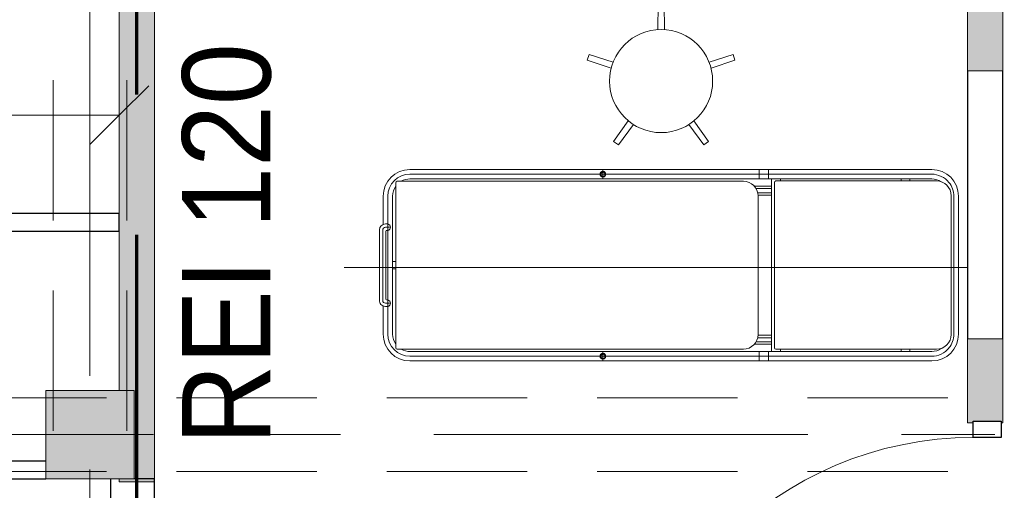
# Model space of a CAD drawing. Header units: centimetres. Extents: x -1631 to 1829, y -257 to 3158.
# Tile 85 of 129: x -36 to 298, y 1829 to 1989. Entities that reach past the tile are written whole.
import ezdxf

# ---------------------------------------------------------------- set-up
doc = ezdxf.new("R2010")
doc.units = ezdxf.units.CM
for name, pattern in [('Długa kreska', [142.875, 95.25, -47.625]), ('Oś', [222.25, 127, -31.75, 31.75, -31.75]), ('Ukryte', [71.438, 47.625, -23.813])]:
    doc.linetypes.add(name, pattern=pattern)
for name, color, linetype, lineweight in [('A-ANNO-DIMS', 211, 'Continuous', 13), ('A-ANNO-DIMS-100', 211, 'Continuous', 13), ('A-DETL', 90, 'Continuous', 9), ('A-DETL-GENF', 92, 'Continuous', 9), ('A-DETL-HDLN', 90, 'Ukryte', 9), ('A-DETL-MEDM', 33, 'Continuous', 13), ('A-DOOR', 31, 'Continuous', 13), ('A-WALL', 113, 'Continuous', 13), ('G-ANNO-TEXT', 231, 'Continuous', 13), ('Q-SPCQ', 91, 'Continuous', 9), ('S-COLS', 52, 'Continuous', 13), ('S-GRID', 1, 'Continuous', 13)]:
    doc.layers.add(name, color=color, linetype=linetype, lineweight=lineweight)
doc.layers.add('A-WALL-PATT', color=111, linetype='Continuous', lineweight=13, plot=False)
doc.styles.add('Arial Narrow_5', font='ARIALN.TTF', dxfattribs={"height": 20})
doc.styles.add('Arial_9', font='arial.ttf', dxfattribs={"width": 0.9, "height": 30})
doc.dimstyles.new('Diagonal_1_100__0__wewnętrzne', dxfattribs={"dimscale": 30.48, "dimtxt": 20.468619, "dimasz": 0.656168, "dimexe": 0.164042, "dimexo": 0.0625, "dimgap": 0.032808, "dimtad": 1, "dimdec": 0, "dimdsep": 46, "dimtxsty": 'Arial Narrow_5', "dimblk1": 'OBLIQUE', "dimblk2": 'OBLIQUE', "dimsah": 1, "dimcen": 0.09, "dimazin": 0, "dimtfac": 1, "dimtdec": 4, "dimtix": 1, "dimtmove": 0, "dimatfit": 3, "dimfxl": 0.164042, "dimfxlon": 1, "dimtvp": 1, "dimtolj": 1, "dimtzin": 0, "dimarcsym": 2})

# ---------------------------------------------------------------- blocks, each defined once
blk = doc.blocks.new('M_Concrete-Square-Column - 300 x 300mm-1795930-6_piętro IV __13_80 m_ - stan projektowany')
at = {"layer": 'S-COLS', "lineweight": 9}
blk.add_hatch(color=254, dxfattribs=at).paths.add_polyline_path([(15, -15), (15, 15), (-15, 15), (-15, -15)], flags=0)
for p, q in [((15, 15), (-15, 15)), ((-15, 15), (-15, -15)), ((15, -15), (15, 15)), ((-15, -15), (15, -15))]:
    blk.add_line(p, q, dxfattribs=at)
blk = doc.blocks.new('DRZWI 1S - automatyczna etykieta - Drzwi 120-2407013-6_piętro IV __13_80 m_ - stan projektowany')
at = {"layer": 'A-DETL-GENF'}
for p, q in [((-65.5, 7), (-60, 7)), ((-65.5, -2.5), (-65.5, 7)), ((-60, 7), (-60, -2.5)), ((60, 7), (65.5, 7)), ((60, -2.5), (60, 7)), ((65.5, 7), (65.5, -2.5)), ((-60, -2.5), (-65.5, -2.5)), ((65.5, -2.5), (60, -2.5))]:
    blk.add_line(p, q, dxfattribs=at)
at = {"layer": 'A-DETL-MEDM', "lineweight": 25}
for p, q in [((-65.5, -2.5), (-65.5, 7)), ((-65.5, 7), (-60, 7)), ((-60, 7), (-60, -2.5)), ((60, 7), (60, -2.5)), ((65.5, 7), (60, 7)), ((65.5, -2.5), (65.5, 7)), ((-60, -2.5), (-65.5, -2.5)), ((60, -2.5), (65.5, -2.5))]:
    blk.add_line(p, q, dxfattribs=at)
at = {"layer": 'A-DOOR'}
blk.add_line((60, -2.5), (60, -122.5), dxfattribs=at)
blk.add_arc((60, -2.5), 120, 180, 270, dxfattribs=at)
blk = doc.blocks.new('stół zabiegowy SZ-02 198x65 - stół zabiegowy SZ-02 198x65-826970-6_piętro IV __13_80 m_ - stan projektowany')
at = {"layer": 'Q-SPCQ'}
for p, q in [((74.99, 33.26), (-102.21, 33.26)), ((74.99, 31.66), (-102.21, 31.66)), ((-36.68, 33.06), (-36.68, 30.26)), ((16.4, 33.26), (16.4, 30.06)), ((19.59, 33.26), (19.59, 30.06)), ((-107, -27.24), (-107, 28.76)), ((11.01, 29.26), (-106.5, 29.26)), ((-102.21, 30.06), (74.99, 30.06)), ((20.59, 27.56), (14.77, 27.56)), ((20.59, 26.76), (15.34, 26.76)), ((20.59, -28.54), (20.59, 30.06)), ((21.58, 28.85), (21.58, -27.24)), ((76.59, 29.35), (22.08, 29.35)), ((23.59, 30.06), (23.59, 29.35)), ((64.59, 30.06), (64.59, 29.35)), ((67.59, 29.35), (67.59, 30.06)), ((-111.31, 24.16), (-111.31, 14.62)), ((-109.71, 24.16), (-109.71, 0.76)), ((-108.11, 24.16), (-108.11, -22.64)), ((15.89, 25.36), (20.59, 25.36)), ((16, 24.56), (20.59, 24.56)), ((16.01, -22.74), (16.01, 24.26)), ((81.59, -22.74), (81.59, 24.35)), ((82.49, 24.16), (82.49, -22.64)), ((84.09, 24.16), (84.09, -22.64)), ((-110.56, 14.76), (-109.71, 14.76)), ((-110.46, 13.66), (-109.11, 13.66)), ((-112.56, -11.24), (-112.56, 12.76)), ((-111.46, 12.66), (-111.46, -11.14)), ((-110.36, -10.84), (-110.36, 12.36)), ((-110.16, 12.56), (-109.71, 12.56)), ((-124.56, 0), (87.09, 0)), ((-109.71, 0.76), (-109.71, -22.64)), ((-108.11, 2.01), (-107, 2.01)), ((-108.11, -0.49), (-107, -0.49)), ((-111.31, -22.64), (-111.31, -13.09)), ((-110.56, -13.24), (-109.71, -13.24)), ((-110.46, -12.14), (-109.11, -12.14)), ((-110.16, -11.04), (-109.71, -11.04)), ((16, -23.04), (20.59, -23.04)), ((20.59, -26.04), (14.77, -26.04)), ((20.59, -25.24), (15.34, -25.24)), ((15.89, -23.84), (20.59, -23.84)), ((-106.5, -27.74), (11.01, -27.74)), ((-102.21, -28.54), (74.99, -28.54)), ((-36.68, -31.54), (-36.68, -28.74)), ((16.4, -31.74), (16.4, -28.54)), ((19.59, -31.74), (19.59, -28.54)), ((22.08, -27.74), (76.59, -27.74)), ((23.59, -28.54), (23.59, -27.82)), ((64.59, -28.54), (64.59, -27.82)), ((67.59, -27.82), (67.59, -28.54)), ((74.99, -30.14), (-102.21, -30.14)), ((74.99, -31.74), (-102.21, -31.74))]:
    blk.add_line(p, q, dxfattribs=at)
for centre, radius in [((-36.68, 31.66), 0.999), ((-36.68, 31.66), 0.727), ((-36.68, -30.14), 0.999), ((-36.68, -30.14), 0.727)]:
    blk.add_circle(centre, radius, dxfattribs=at)
for centre, radius, start, end in [((-102.21, 24.16), 9.1, 90, 180), ((-102.21, 24.16), 7.5, 90, 180), ((74.99, 24.16), 9.1, 0, 90), ((74.99, 24.16), 7.5, 38.9891, 90), ((-102.21, 24.16), 5.9, 144.3302, 180), ((-106.5, 28.76), 0.5, 90, 180), ((-102.21, 24.16), 5.9, 90, 120.1847), ((11.01, 24.26), 5, 360, 90), ((22.08, 28.85), 0.5, 90, 180), ((74.99, 24.16), 5.9, 55.7775, 90), ((76.59, 24.35), 5, 360, 90), ((74.99, 24.16), 7.5, 0, 38.7517), ((-110.56, 12.76), 2, 90, 180), ((-110.46, 12.66), 1, 90, 180), ((-109.95, 13.66), 1.13, 282.5834, 77.4166), ((-110.16, 12.36), 0.2, 90, 180), ((-110.56, -11.24), 2, 174.2608, 270), ((-110.46, -11.14), 1, 180, 270), ((-109.95, -12.14), 1.13, 282.5834, 77.4166), ((-102.21, -22.64), 9.1, 180, 270), ((-102.21, -22.64), 7.5, 180, 270), ((-102.21, -22.64), 5.9, 180, 215.6698), ((11.01, -22.74), 5, 270, 0), ((74.99, -22.64), 9.1, 270, 0), ((76.59, -22.74), 5, 270, 360), ((74.99, -22.64), 7.5, 321.2483, 0), ((-106.5, -27.24), 0.5, 180, 270), ((-102.21, -22.64), 5.9, 239.8153, 270), ((22.08, -27.24), 0.5, 180, 270), ((74.99, -22.64), 7.5, 270, 321.0109), ((74.99, -22.64), 5.9, 270, 304.2225)]:
    blk.add_arc(centre, radius, start, end, dxfattribs=at)
blk = doc.blocks.new('stołek obrotowy WG-03 śr_32cm - stołek obrotowy WG-03 śr_32cm-850736-6_piętro IV __13_80 m_ - stan projektowany')
at = {"layer": 'Q-SPCQ'}
for p, q in [((-1, 26.05), (-1.11, 17.46)), ((1, 26.05), (-1, 26.05)), ((1.11, 17.46), (1, 26.05)), ((-24.46, 9), (-25.08, 7.1)), ((-25.08, 7.1), (-16.95, 4.34)), ((-16.27, 6.45), (-24.46, 9)), ((24.46, 9), (16.27, 6.45)), ((16.95, 4.34), (25.08, 7.1)), ((25.08, 7.1), (24.46, 9)), ((-11.16, -13.48), (-16.12, -20.48)), ((-14.5, -21.66), (-9.37, -14.78)), ((9.37, -14.78), (14.5, -21.66)), ((16.12, -20.48), (11.16, -13.48)), ((-16.12, -20.48), (-14.5, -21.66)), ((14.5, -21.66), (16.12, -20.48))]:
    blk.add_line(p, q, dxfattribs=at)
blk.add_circle((0, 0), 17.5, dxfattribs=at)
blk = doc.blocks.new('DIMBLOCK202-6_piętro IV __13_80 m_ - stan projektowany')
at = {"layer": 'A-ANNO-DIMS-100', "transparency": 16777216}
for p, q in [((-137.62, 1956.75), (-127.62, 1966.75)), ((-2.62, 1956.75), (7.38, 1966.75)), ((-137.62, 1951.75), (-137.62, 1961.75)), ((-2.62, 1951.75), (-2.62, 1961.75)), ((-137.62, 1956.75), (-147.62, 1946.75)), ((-2.62, 1956.75), (-137.62, 1956.75)), ((-137.62, 1956.75), (-137.62, 1951.75)), ((-2.62, 1956.75), (-12.62, 1946.75)), ((-2.62, 1956.75), (-2.62, 1951.75))]:
    blk.add_line(p, q, dxfattribs=at)
at = {"layer": 'A-ANNO-DIMS-100', "color": 0, "transparency": 16777216, "insert": (-89.13, 1983.6), "char_height": 20, "width": 45.6158, "attachment_point": 1, "line_spacing_factor": 0.974696, "style": 'Arial Narrow_5'}
blk.add_mtext('135', dxfattribs=at)
blk = doc.blocks.new('_Oblique')
at = {"color": 0, "linetype": 'ByBlock', "lineweight": -2}
blk.add_line((-0.5, -0.5), (0.5, 0.5), dxfattribs=at)

msp = doc.modelspace()

# ---------------------------------------------------------------- hatches: boundary and pattern name
at = {"layer": 'A-WALL-PATT'}
h = msp.add_hatch(color=9, dxfattribs=at)
h.paths.add_polyline_path([(297.38, 1852.33), (297.38, 1880.83), (285.38, 1880.83), (285.38, 1852.33), (287.38, 1852.33), (287.38, 1852.83), (296.88, 1852.83), (296.88, 1852.33)], flags=0)
h.paths.add_polyline_path([(297.38, 1971.83), (297.38, 2310.83), (285.38, 2310.83), (285.38, 1971.83)], flags=0)
h.paths.add_polyline_path([(285.38, 2411.83), (297.38, 2411.83), (297.38, 2683.83), (285.38, 2683.83), (285.38, 2452.33)], flags=0)
h.paths.add_polyline_path([(285.38, 2814.83), (297.38, 2814.83), (297.38, 2824.33), (285.38, 2824.33), (285.38, 2818.87)], flags=0)
for points in [[(9.38, 1871.33), (9.38, 2452.33), (-2.62, 2452.33), (-2.62, 2343.33), (2.38, 2343.33), (2.38, 2313.33), (-2.62, 2313.33), (-2.62, 1871.33), (8.49, 1871.33)], [(-2.62, 1832.33), (9.38, 1832.33), (9.38, 1871.33), (-2.62, 1871.33), (-2.62, 1863.33), (2.38, 1863.33), (2.38, 1833.33), (-2.62, 1833.33)]]:
    msp.add_hatch(color=9, dxfattribs=at).paths.add_polyline_path(points, flags=0)

# ---------------------------------------------------------------- linework, layer by layer
at = {"layer": 'A-DETL', "linetype": 'Długa kreska', "lineweight": 70}
msp.add_line((3.38, 1678), (3.38, 2853.33), dxfattribs=at)
at = {"layer": 'A-DETL-HDLN'}
for p, q in [((-25.12, 420.83), (-25.12, 2793.33)), ((-0.12, 420.83), (-0.12, 2793.33)), ((-1197.62, 1860.83), (1172.38, 1860.83)), ((-1197.62, 1835.83), (1172.38, 1835.83))]:
    msp.add_line(p, q, dxfattribs=at)
at = {"layer": 'A-WALL', "lineweight": 9}
for p, q in [((297.38, 1971.83), (297.38, 2310.83)), ((-2.62, 2283.33), (-2.62, 1863.33)), ((285.38, 2237.33), (285.38, 1971.83)), ((9.38, 1833.33), (9.38, 2001.33)), ((285.38, 1880.83), (285.38, 1852.33)), ((297.38, 1852.33), (297.38, 1880.83)), ((285.38, 1852.33), (287.38, 1852.33)), ((296.88, 1852.33), (297.38, 1852.33)), ((-2.62, 1833.33), (-2.62, 1832.33)), ((-2.62, 1832.33), (9.38, 1832.33))]:
    msp.add_line(p, q, dxfattribs=at)
at = {"layer": 'A-WALL'}
for p, q in [((285.38, 1971.83), (297.38, 1971.83)), ((297.38, 1880.83), (285.38, 1880.83))]:
    msp.add_line(p, q, dxfattribs=at)
at = {"layer": 'A-WALL', "color": 7, "lineweight": 25}
for p, q in [((285.38, 1971.83), (285.38, 1880.83)), ((297.38, 1880.83), (297.38, 1971.83)), ((-2.62, 1923.33), (-57.62, 1923.33)), ((-2.62, 1917.33), (-2.62, 1923.33)), ((-51.62, 1917.33), (-2.62, 1917.33)), ((-27.62, 1839.33), (-51.62, 1839.33)), ((-57.62, 1833.33), (-27.62, 1833.33)), ((-5.62, 1833.33), (-5.62, 1797.83)), ((9.38, 1833.33), (2.38, 1833.33)), ((9.38, 1797.83), (9.38, 1833.33))]:
    msp.add_line(p, q, dxfattribs=at)
at = {"layer": 'S-GRID', "linetype": 'Oś'}
for p, q in [((-12.62, 2884.27), (-12.62, 27.13)), ((1342.46, 1848.33), (-1368.76, 1848.33))]:
    msp.add_line(p, q, dxfattribs=at)

# ---------------------------------------------------------------- block references
at = {"layer": 'A-DOOR', "rotation": 270.0000000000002}
msp.add_blockref('DRZWI 1S - automatyczna etykieta - Drzwi 120-2407013-6_piętro IV __13_80 m_ - stan projektowany', (289.88, 1787.33), dxfattribs=at)
at = {"layer": 'Q-SPCQ'}
for name, p in [('stołek obrotowy WG-03 śr_32cm - stołek obrotowy WG-03 śr_32cm-850736-6_piętro IV __13_80 m_ - stan projektowany', (181.38, 1968.33)), ('stół zabiegowy SZ-02 198x65 - stół zabiegowy SZ-02 198x65-826970-6_piętro IV __13_80 m_ - stan projektowany', (198.29, 1905.06))]:
    msp.add_blockref(name, p, dxfattribs=at)
at = {"layer": 'S-COLS', "lineweight": 9}
msp.add_blockref('M_Concrete-Square-Column - 300 x 300mm-1795930-6_piętro IV __13_80 m_ - stan projektowany', (-12.62, 1848.33), dxfattribs=at)

# ---------------------------------------------------------------- texts
at = {"layer": 'G-ANNO-TEXT', "color": 1, "insert": (18.72, 1844.89), "char_height": 30, "width": 140.7132, "attachment_point": 1, "rotation": 90, "line_spacing_factor": 0.936439, "style": 'Arial_9'}
msp.add_mtext('\\pxt3.81,7.62,11.43,15.24,19.05,22.86,26.67,30.48,34.29,38.1,41.91,45.72,49.53,53.34,57.15,60.96,64.77,68.58,72.39,76.2,80.01,83.82,87.63,91.44,95.25,99.06,102.87,106.68,110.49,114.3,118.11,121.92;{REI 120}', dxfattribs=at)

# ---------------------------------------------------------------- dimensions: what is measured, and where the dimension line sits
at = {"layer": 'A-ANNO-DIMS'}
dim = msp.add_linear_dim(base=(-137.62, 1956.75), p1=(-2.62, 1951.75), p2=(-137.62, 1951.75), angle=0, dimstyle='Diagonal_1_100__0__wewnętrzne', override={"dimpost": '<>', "dimfxl": 135}, dxfattribs=at)
dim.commit()
dim.dimension.update_dxf_attribs({"geometry": 'DIMBLOCK202-6_piętro IV __13_80 m_ - stan projektowany', "text_midpoint": (-70.12, 1967.96)})

doc.saveas('drawing.dxf')
